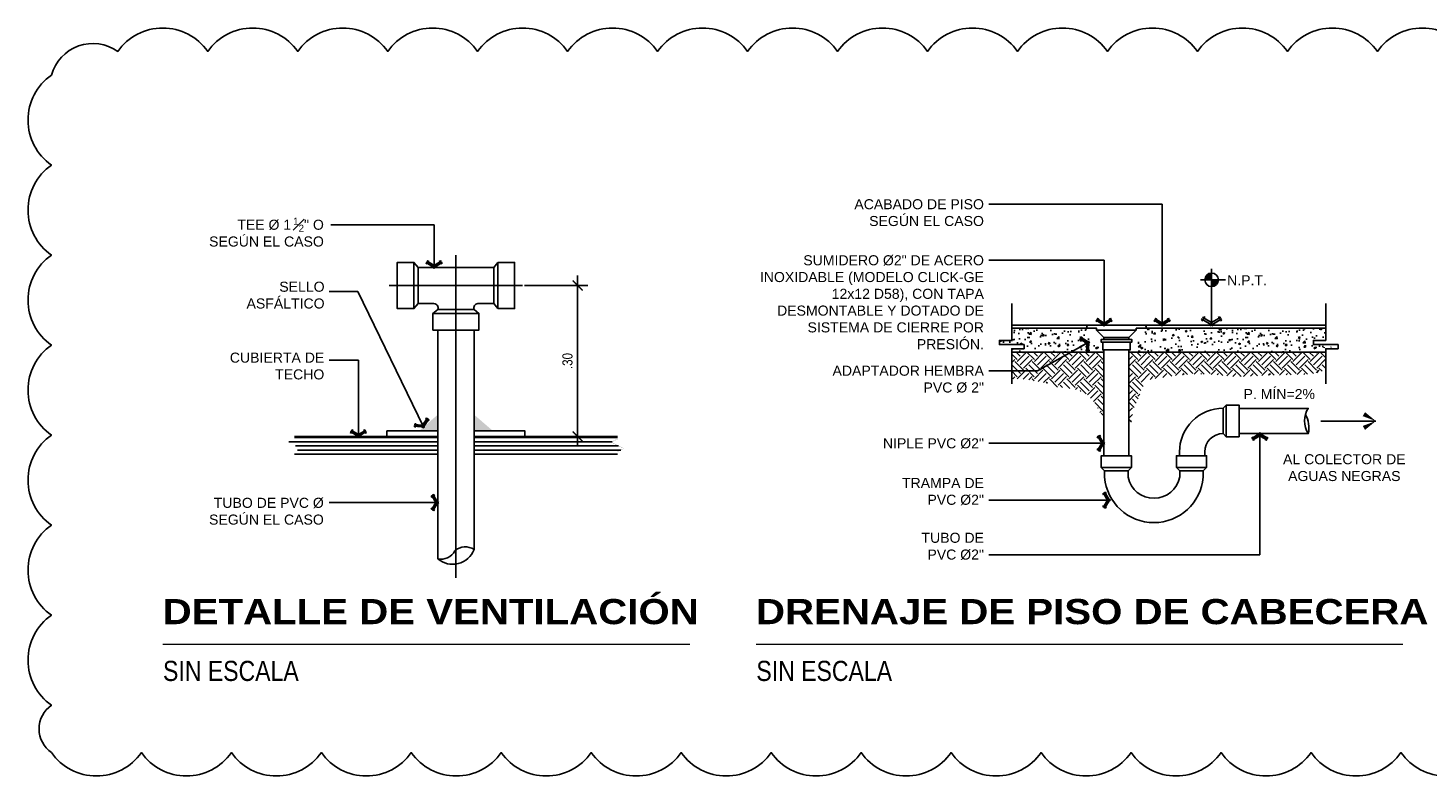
# Model space of a CAD drawing. Header units: metres. Extents: x 2 to 147, y 24 to 94.
# Tile 19 of 40: x 2.78 to 5.57, y 92.21 to 93.7. Entities that reach past the tile are written whole.
import ezdxf

# ---------------------------------------------------------------- set-up
doc = ezdxf.new("R2010")
doc.units = ezdxf.units.M
doc.header["$MEASUREMENT"] = 0
doc.header["$PDMODE"] = 35
doc.linetypes.add('CENTER', pattern=[2, 1.25, -0.25, 0.25, -0.25])
doc.layers.get('Defpoints').update_dxf_attribs({"color": 171})
for name, color, linetype in [('A RES', 5, 'Continuous'), ('DET HIDRO', 6, 'Continuous'), ('PAREDES', 8, 'Continuous'), ('PISOS', 1, 'Continuous'), ('TEXTOS', 2, 'Continuous'), ('TEXTOS HIDRO', 2, 'Continuous')]:
    doc.layers.add(name, color=color, linetype=linetype)
doc.styles.add('Architect Hand_2', font='ARIALN.TTF', dxfattribs={"height": 0.003953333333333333})
doc.styles.add('ARIAL', font='arial.ttf')
doc.styles.add('Arial Black_4', font='txt', dxfattribs={"height": 0.005})
doc.styles.add('COTAS', font='ARIALN.TTF')
doc.styles.add('TEXTO HIDROSANITARIO', font='arial.ttf')
doc.dimstyles.new('ESC-10', dxfattribs={"dimtxt": 0.02, "dimasz": 0.02, "dimexe": 0.02, "dimexo": 0.02, "dimgap": 0.01, "dimtad": 1, "dimzin": 4, "dimdsep": 46, "dimtxsty": 'COTAS', "dimblk": 'ARCHTICK', "dimcen": 0.02, "dimdle": 0.02, "dimclrd": 1, "dimclre": 1, "dimclrt": 2, "dimazin": 0, "dimtfac": 0.7499999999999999, "dimtmove": 1, "dimatfit": 3, "dimldrblk": 'FLE', "dimfxl": 0.1, "dimtvp": 1.5, "dimtfill": 1, "dimtolj": 1, "dimtzin": 0, "dimarcsym": 0})
doc.dimstyles.new('ESC-12.5', dxfattribs={"dimtxt": 0.025, "dimasz": 0.025, "dimexe": 0.025, "dimexo": 0.025, "dimgap": 0.0125, "dimtad": 1, "dimzin": 4, "dimdsep": 46, "dimtxsty": 'COTAS', "dimblk": 'ARCHTICK', "dimcen": 0.025, "dimdle": 0.025, "dimclrd": 1, "dimclre": 1, "dimclrt": 2, "dimazin": 0, "dimtfac": 0.7499999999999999, "dimtmove": 1, "dimatfit": 3, "dimldrblk": 'FLE', "dimfxl": 0.1, "dimtvp": 1.5, "dimtfill": 1, "dimtolj": 1, "dimtzin": 0, "dimarcsym": 0})
pattern_1 = [(44.99999999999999, (-7.854908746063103, 88.01383430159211), (7.690242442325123e-18, 0.03428568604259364), [0.02424364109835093, -0.02424364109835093]), (44.99999999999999, (-7.861337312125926, 88.02026286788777), (7.690242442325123e-18, 0.03428568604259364), [0.02424364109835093, -0.02424364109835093]), (44.99999999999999, (-7.867765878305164, 88.02669143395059), (7.690242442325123e-18, 0.03428568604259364), [0.02424364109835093, -0.02424364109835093]), (135, (-7.867765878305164, 88.03097714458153), (-0.03428568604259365, 1.153536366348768e-17), [0.02424364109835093, -0.02424364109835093]), (135, (-7.861337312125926, 88.03740571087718), (-0.03428568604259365, 1.153536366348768e-17), [0.02424364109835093, -0.02424364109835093]), (135, (-7.854908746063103, 88.04383427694), (-0.03428568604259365, 1.153536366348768e-17), [0.02424364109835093, -0.02424364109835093])]

# ---------------------------------------------------------------- blocks, each defined once
blk = doc.blocks.new('A$C69666F2A')
at = {"color": 1}
blk.add_lwpolyline([(0.2410888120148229, 0.7523386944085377), (0.2410888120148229, 0.4069284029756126), (0.1252774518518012, 0.4070600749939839), (0.1252774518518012, 0.3680770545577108), (0.356900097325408, 0.3679453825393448), (0.356900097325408, 0.3292257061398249), (0.2410888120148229, 0.3292257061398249), (0.2410888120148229, 5.293047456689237e-05)], dxfattribs=at)
blk = doc.blocks.new('_ARCHTICK')
at = {"color": 0, "linetype": 'ByBlock', "const_width": 0.15}
blk.add_lwpolyline([(-0.5, -0.5), (0.5, 0.5)], dxfattribs=at)
blk = doc.blocks.new('FLE')
at = {"linetype": 'Continuous'}
h = blk.add_hatch(color=2, dxfattribs=at)
h.paths.add_polyline_path([(-0.5723325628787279, -0.6174137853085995), (-0.4220655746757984, -0.7071067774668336), (3.725290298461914e-09, 3.725290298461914e-09), (-0.2038039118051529, 3.725290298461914e-09)])
h.paths.add_polyline_path([(-0.4220655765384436, 0.7071067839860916), (-0.5723325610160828, 0.6174137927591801), (-0.2038039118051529, 3.725290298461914e-09), (3.725290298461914e-09, 3.725290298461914e-09)])
at = {"color": 1, "linetype": 'Continuous'}
for p, q in [((0, 0), (-1, 0)), ((-0.3089696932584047, 0.7746126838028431), (-0.685428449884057, 0.5499078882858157)), ((-0.203803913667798, 0), (-0.6398384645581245, 0.7305096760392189)), ((-0.203803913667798, 0), (-0.6398384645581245, -0.7305096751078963)), ((0.06750589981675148, -0.1130958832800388), (-0.4895714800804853, 0.820202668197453)), ((0.06750590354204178, 0.113095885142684), (-0.4895714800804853, -0.820202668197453)), ((-0.6854284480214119, -0.549907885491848), (-0.3089696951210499, -0.7746126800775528))]:
    blk.add_line(p, q, dxfattribs=at)
blk = doc.blocks.new('INDIC NIVEL')
h = blk.add_hatch(color=8)
h.paths.add_polyline_path([(1.164153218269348e-10, 4.656612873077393e-10), (1.164153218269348e-10, -0.1216343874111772, 0.4142135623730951), (0.1216343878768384, 4.656612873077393e-10)])
h.paths.add_polyline_path([(1.164153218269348e-10, 0.1216343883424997, 0.4142135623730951), (-0.1216343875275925, 4.656612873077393e-10), (1.164153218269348e-10, 4.656612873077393e-10)])
at = {"color": 0}
for p, q in [((-0.1969606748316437, 4.656612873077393e-10), (0.1969606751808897, 4.656612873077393e-10)), ((1.164153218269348e-10, -0.1969606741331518), (1.164153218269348e-10, 0.1969606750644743))]:
    blk.add_line(p, q, dxfattribs=at)
blk.add_circle((1.164153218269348e-10, 4.656612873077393e-10), 0.1216343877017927, dxfattribs=at)
blk = doc.blocks.new('FLECHA')
at = {"color": 2, "linetype": 'Continuous'}
blk.add_line((-0.8999999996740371, 1.4210854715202e-14), (3.492459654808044e-10, 1.4210854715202e-14), dxfattribs=at)
for points in [[(-0.1761057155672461, 0.1449759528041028), (3.492459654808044e-10, 1.4210854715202e-14), (-0.213605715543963, 0.08002404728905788)], [(-0.213605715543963, -0.08002404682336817), (3.492459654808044e-10, 1.4210854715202e-14), (-0.1761057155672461, -0.1449759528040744)]]:
    blk.add_solid(points, dxfattribs=at)
blk = doc.blocks.new('*D108')
at = {"layer": 'Defpoints', "color": 0, "linetype": 'Continuous', "transparency": 16777216}
for p in [(3.750145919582, 93.18357950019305), (3.750145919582, 92.88357950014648), (3.87556395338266, 92.88357950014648)]:
    blk.add_point(p, dxfattribs=at)
at = {"layer": 'DET HIDRO', "color": 1, "linetype": 'Continuous', "lineweight": -2, "transparency": 16777216}
for p, q in [((3.770145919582, 93.18357950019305), (3.895563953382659, 93.18357950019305)), ((3.875563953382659, 93.20357950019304), (3.87556395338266, 92.86357950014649)), ((3.770145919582, 92.88357950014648), (3.89556395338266, 92.88357950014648))]:
    blk.add_line(p, q, dxfattribs=at)
at = {"layer": 'DET HIDRO', "color": 1, "linetype": 'Continuous', "lineweight": -2, "transparency": 16777216, "xscale": 0.02, "yscale": 0.02, "zscale": 0.02}
for p, rotation in [((3.875563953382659, 93.18357950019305), 90), ((3.87556395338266, 92.88357950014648), 270)]:
    blk.add_blockref('_ARCHTICK', p, dxfattribs=dict(at, rotation=rotation))
at = {"layer": 'DET HIDRO', "color": 2, "linetype": 'Continuous', "transparency": 16777216, "insert": (3.855352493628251, 93.03357950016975), "char_height": 0.02, "attachment_point": 5, "rotation": 90, "style": 'COTAS', "bg_fill": 3, "box_fill_scale": 1.25, "bg_fill_color": 256, "bg_fill_true_color": 13158600, "bg_fill_transparency": 0}
blk.add_mtext('\\A1;.30', dxfattribs=at)

msp = doc.modelspace()

# ---------------------------------------------------------------- hatches: boundary and pattern name
at = {"layer": 'DET HIDRO'}
h = msp.add_hatch(dxfattribs=at)
h.set_pattern_fill('AR-CONC', color=8, scale=0.0002053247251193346, style=0)
h.set_pattern_definition([(49.99999999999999, (4.556674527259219, 93.05137271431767), (0.03740701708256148, -0.003272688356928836), [0.003911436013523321, -0.04302579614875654]), (355, (4.556674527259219, 93.05137271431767), (-0.007236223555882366, 0.03922865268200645), [0.003129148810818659, -0.03442063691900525]), (100.4509999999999, (4.559791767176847, 93.05109999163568), (0.03017092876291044, 0.03595578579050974), [0.003324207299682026, -0.03656628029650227]), (46.1842, (4.556674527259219, 93.06180321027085), (0.0556592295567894, -0.008632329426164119), [0.005867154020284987, -0.06453869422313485]), (96.63559999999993, (4.561312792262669, 93.0610838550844), (0.04874495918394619, 0.05080258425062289), [0.004986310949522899, -0.05484942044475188]), (351.1840000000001, (4.556674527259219, 93.06180321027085), (0.04874503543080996, 0.05080249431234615), [0.004693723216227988, -0.05163095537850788]), (21, (4.561889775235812, 93.05919558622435), (0.031130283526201, -0.02099763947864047), [0.003911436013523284, -0.04302579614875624]), (326.0000000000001, (4.561889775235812, 93.05919558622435), (0.01268948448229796, 0.0378183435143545), [0.003129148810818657, -0.03442063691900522]), (71.4514, (4.564483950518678, 93.05744578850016), (0.04381968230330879, 0.01682078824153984), [0.003324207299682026, -0.03656628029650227]), (37.49999999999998, (4.556674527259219, 93.05137271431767), (0.0006341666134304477, 0.0173612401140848), [0, -0.03400341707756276, 0, -0.03494216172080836, 0, -0.03455101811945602]), (7.500000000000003, (4.556674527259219, 93.05137271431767), (0.01371972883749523, 0.02056954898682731), [0, -0.01992224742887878, 0, -0.03322112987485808, 0, -0.01316850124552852]), (327.5, (4.545044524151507, 93.05137271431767), (0.02784010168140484, -0.001176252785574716), [0, -0.01303812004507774, 0, -0.04067893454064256, 0, -0.05397781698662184]), (317.5, (4.539829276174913, 93.05137271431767), (0.0304145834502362, 0.005220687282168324), [0, -0.01694955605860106, 0, -0.02701498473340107, 0, -0.03833207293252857])])
h.paths.add_polyline_path([(4.924085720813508, 93.05650903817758), (4.913204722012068, 93.05650903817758), (4.913204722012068, 93.07163387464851), (4.894620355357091, 93.08623570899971), (4.894620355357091, 93.09818908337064), (4.738723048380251, 93.09818908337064), (4.738723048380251, 93.07443836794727), (4.714188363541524, 93.07446626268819), (4.714188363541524, 93.06620769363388), (4.763257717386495, 93.06617979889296), (4.763257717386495, 93.0579770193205), (4.738723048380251, 93.0579770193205), (4.738723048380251, 93.05137271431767), (4.924085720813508, 93.05137271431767)])
h = msp.add_hatch(dxfattribs=at)
h.set_pattern_fill('AR-CONC', color=8, scale=0.0002053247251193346, style=0)
h.set_pattern_definition([(49.99999999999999, (4.990420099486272, 93.05137271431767), (0.03740701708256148, -0.003272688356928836), [0.003911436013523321, -0.04302579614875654]), (355, (4.990420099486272, 93.05137271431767), (-0.007236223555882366, 0.03922865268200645), [0.003129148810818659, -0.03442063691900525]), (100.4509999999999, (4.9935373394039, 93.05109999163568), (0.03017092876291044, 0.03595578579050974), [0.003324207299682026, -0.03656628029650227]), (46.1842, (4.990420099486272, 93.06180321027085), (0.0556592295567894, -0.008632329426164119), [0.005867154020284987, -0.06453869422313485]), (96.63559999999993, (4.995058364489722, 93.0610838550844), (0.04874495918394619, 0.05080258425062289), [0.004986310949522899, -0.05484942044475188]), (351.1840000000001, (4.990420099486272, 93.06180321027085), (0.04874503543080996, 0.05080249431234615), [0.004693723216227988, -0.05163095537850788]), (21, (4.995635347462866, 93.05919558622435), (0.031130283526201, -0.02099763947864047), [0.003911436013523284, -0.04302579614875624]), (326.0000000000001, (4.995635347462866, 93.05919558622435), (0.01268948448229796, 0.0378183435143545), [0.003129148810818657, -0.03442063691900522]), (71.4514, (4.998229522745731, 93.05744578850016), (0.04381968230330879, 0.01682078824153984), [0.003324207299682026, -0.03656628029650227]), (37.49999999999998, (4.990420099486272, 93.05137271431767), (0.0006341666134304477, 0.0173612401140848), [0, -0.03400341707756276, 0, -0.03494216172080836, 0, -0.03455101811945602]), (7.500000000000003, (4.990420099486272, 93.05137271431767), (0.01371972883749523, 0.02056954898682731), [0, -0.01992224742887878, 0, -0.03322112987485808, 0, -0.01316850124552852]), (327.5, (4.97879009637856, 93.05137271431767), (0.02784010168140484, -0.001176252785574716), [0, -0.01303812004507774, 0, -0.04067893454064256, 0, -0.05397781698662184]), (317.5, (4.973574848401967, 93.05137271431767), (0.0304145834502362, 0.005220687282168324), [0, -0.01694955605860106, 0, -0.02701498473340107, 0, -0.03833207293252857])])
h.paths.add_polyline_path([(5.363273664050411, 93.0636763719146), (5.363273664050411, 93.09818908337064), (5.008714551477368, 93.09818908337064), (4.990420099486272, 93.08077303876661), (4.990420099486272, 93.05137271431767), (5.363280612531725, 93.05137271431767), (5.363280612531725, 93.05650724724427), (5.352542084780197, 93.05650724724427), (5.352542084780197, 93.05999735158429), (5.373871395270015, 93.05999735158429), (5.373871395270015, 93.0636763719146)])
at = {"layer": 'PISOS', "ltscale": 0.03}
h = msp.add_hatch(dxfattribs=at)
h.set_pattern_fill('EARTH', color=8, scale=0.09697456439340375, angle=44.99999999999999, style=0)
h.set_pattern_definition(pattern_1)
h.paths.add_polyline_path([(4.738723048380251, 93.05137271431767), (4.738723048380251, 92.99843334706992), (4.739795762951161, 92.99824408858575), (4.755114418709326, 92.99824408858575), (4.78958028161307, 92.9934588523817), (4.812558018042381, 92.988673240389), (4.828833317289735, 92.98197383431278), (4.866172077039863, 92.97718822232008), (4.88340500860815, 92.96953154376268), (4.891064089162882, 92.96570320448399), (4.89489362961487, 92.96091796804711), (4.906382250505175, 92.94656150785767), (4.918828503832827, 92.92263419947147), (4.92181646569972, 92.92054334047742), (4.92181646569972, 93.00288767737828), (4.92181646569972, 93.02840861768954), (4.92181646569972, 93.05137271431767)])
h = msp.add_hatch(dxfattribs=at)
h.set_pattern_fill('EARTH', color=8, scale=0.09697456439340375, angle=44.99999999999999, style=0)
h.set_pattern_definition(pattern_1)
h.paths.add_polyline_path([(5.363280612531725, 93.05137271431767), (4.97154043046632, 93.05137271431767), (4.97154043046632, 93.02840861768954), (4.97154043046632, 93.00288767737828), (4.97154043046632, 92.90039597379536), (4.972442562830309, 92.90062143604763), (4.978186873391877, 92.9168916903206), (4.979144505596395, 92.93603376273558), (4.989675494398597, 92.95613235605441), (4.996377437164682, 92.97718822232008), (5.00882369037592, 92.9963299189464), (5.067224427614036, 93.0049438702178), (5.106477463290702, 93.0078149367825), (5.137114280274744, 93.00685803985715), (5.186898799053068, 93.00207242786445), (5.238597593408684, 93.0049438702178), (5.29125451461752, 93.00590076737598), (5.319976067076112, 93.00685803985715), (5.338166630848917, 93.0087722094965), (5.357314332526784, 93.01355744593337), (5.363280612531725, 93.01355744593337)])

# ---------------------------------------------------------------- linework, layer by layer
at = {"layer": 'DET HIDRO', "color": 8, "linetype": 'CENTER'}
msp.add_line((3.633539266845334, 93.24363811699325), (3.633539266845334, 92.60234057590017), dxfattribs=at)
at = {"layer": 'DET HIDRO', "color": 1, "linetype": 'Continuous'}
for p, q in [((3.55825184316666, 93.21959706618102), (3.55825184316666, 93.14756193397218)), ((3.708826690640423, 93.21959706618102), (3.708826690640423, 93.14756193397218)), ((3.597521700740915, 93.13625299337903), (3.669556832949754, 93.13625299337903))]:
    msp.add_line(p, q, dxfattribs=at)
at = {"layer": 'DET HIDRO', "color": 1}
for p, q in [((4.7386518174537, 93.10497047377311), (4.890904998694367, 93.10497047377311)), ((4.7386518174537, 93.09879522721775), (4.887817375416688, 93.09879522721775)), ((5.363280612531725, 93.10497047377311), (4.99901285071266, 93.10497047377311)), ((5.005921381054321, 93.09879522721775), (5.363280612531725, 93.09879522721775)), ((4.7386518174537, 93.05137271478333), (4.92181646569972, 93.05137271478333)), ((4.922198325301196, 93.05552938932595), (4.97154043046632, 93.05552938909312)), ((4.97154043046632, 93.05137271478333), (5.363280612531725, 93.05137271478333)), ((5.158975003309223, 92.93957293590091), (5.158975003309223, 92.88933486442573)), ((5.165266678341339, 92.94586461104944), (5.165266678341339, 92.88304318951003)), ((5.190787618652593, 92.93945410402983), (5.190787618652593, 92.88945410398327)), ((4.92181646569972, 92.8452107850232), (4.97154043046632, 92.8452107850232)), ((5.122540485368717, 92.8452107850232), (5.072302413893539, 92.8452107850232)), ((4.916641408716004, 92.82215249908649), (4.976715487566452, 92.82215249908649)), ((5.126248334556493, 92.82215249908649), (5.06617425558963, 92.82215249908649)), ((4.923380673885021, 92.81523537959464), (4.969976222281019, 92.81523537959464)), ((5.119509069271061, 92.81523537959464), (5.072913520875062, 92.81523537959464))]:
    msp.add_line(p, q, dxfattribs=at)
at = {"layer": 'DET HIDRO', "color": 8}
for p, q in [((3.301529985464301, 92.87319482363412), (3.597521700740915, 92.87319482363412)), ((3.312196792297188, 92.88149542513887), (3.597521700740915, 92.88149542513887)), ((3.95461030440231, 92.88149542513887), (3.669556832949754, 92.88149542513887)), ((3.944137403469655, 92.87319482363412), (3.669556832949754, 92.87319482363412)), ((3.314183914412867, 92.86489422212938), (3.597521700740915, 92.86489422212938)), ((3.318501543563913, 92.85659362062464), (3.597521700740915, 92.85659362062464)), ((3.956791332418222, 92.86489422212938), (3.669556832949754, 92.86489422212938)), ((3.961108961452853, 92.85659362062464), (3.669556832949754, 92.85659362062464))]:
    msp.add_line(p, q, dxfattribs=at)
at = {"layer": 'DET HIDRO', "color": 3}
for p, q in [((3.312196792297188, 92.88357950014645), (3.597521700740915, 92.88357950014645)), ((3.95461030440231, 92.88357950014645), (3.669556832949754, 92.88357950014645)), ((3.312206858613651, 92.8482930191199), (3.597521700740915, 92.8482930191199)), ((3.954532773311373, 92.8482930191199), (3.669556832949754, 92.8483928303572))]:
    msp.add_line(p, q, dxfattribs=at)
at = {"layer": 'DET HIDRO', "color": 3, "linetype": 'Continuous'}
msp.add_lwpolyline([(3.597521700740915, 92.64040780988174), (3.597521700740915, 93.09493376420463), (3.587735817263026, 93.09493376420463), (3.587735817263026, 93.1280088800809), (3.597521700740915, 93.1362529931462, 0.5313912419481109), (3.589885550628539, 93.14756194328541), (3.55825184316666, 93.14756193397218), (3.550007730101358, 93.13777605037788), (3.51693261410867, 93.13777605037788), (3.51693261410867, 93.22938294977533), (3.550007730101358, 93.22938294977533), (3.55825184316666, 93.21959706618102), (3.708826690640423, 93.21959706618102), (3.717070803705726, 93.22938294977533), (3.750145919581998, 93.22938294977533), (3.750145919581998, 93.13777605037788), (3.717070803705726, 93.13777605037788), (3.708826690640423, 93.14756193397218), (3.677192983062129, 93.14756194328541, 0.5313912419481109), (3.669556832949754, 93.1362529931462), (3.679342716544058, 93.1280088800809), (3.679342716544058, 93.09493376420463), (3.669556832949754, 93.09493376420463), (3.669556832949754, 92.65865726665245, 0.3425775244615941), (3.631209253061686, 92.65614092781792, -0.3329139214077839)], format="xyb", close=True, dxfattribs=at)
at = {"layer": 'DET HIDRO', "color": 1, "linetype": 'Continuous'}
for points in [[(3.550007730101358, 93.22938294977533), (3.550007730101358, 93.13777605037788)], [(3.717070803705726, 93.22938294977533), (3.717070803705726, 93.13777605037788)], [(3.587735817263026, 93.1280088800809), (3.679342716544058, 93.1280088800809)], [(3.669556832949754, 93.09493376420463), (3.597521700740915, 93.09493376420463)]]:
    msp.add_lwpolyline(points, dxfattribs=at)
at = {"layer": 'DET HIDRO', "color": 3, "flags": 128}
msp.add_lwpolyline([(4.97154043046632, 93.05552938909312), (4.97154043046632, 92.8452107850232), (4.976715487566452, 92.8452107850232), (4.976715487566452, 92.82215249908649), (4.969976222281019, 92.81523537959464), (4.969976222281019, 92.80244316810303, 0.8196915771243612), (5.072913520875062, 92.80332213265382), (5.072913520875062, 92.81523537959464), (5.06617425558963, 92.82215249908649), (5.06617425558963, 92.8452107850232), (5.072302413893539, 92.8452107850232), (5.072302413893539, 92.85290034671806, -0.414213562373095), (5.158975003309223, 92.93957293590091), (5.165266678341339, 92.94586461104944), (5.190787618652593, 92.94586461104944), (5.190787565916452, 92.93945410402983), (5.328366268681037, 92.93945410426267, 0.3040223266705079), (5.328366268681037, 92.88945410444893), (5.190787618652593, 92.88945410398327), (5.190787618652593, 92.88304318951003), (5.165266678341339, 92.88304318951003), (5.158975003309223, 92.88933486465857, 0.414213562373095), (5.122540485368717, 92.85290034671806), (5.122540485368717, 92.8452107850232), (5.126248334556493, 92.8452107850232), (5.126248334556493, 92.82215249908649), (5.119509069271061, 92.81523537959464), (5.119509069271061, 92.80244316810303, -0.9185854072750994), (4.923380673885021, 92.80244316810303), (4.923380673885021, 92.81523537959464), (4.916641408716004, 92.82215249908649), (4.916641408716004, 92.8452107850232), (4.92181646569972, 92.8452107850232), (4.92181646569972, 93.05552938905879), (4.919607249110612, 93.0555293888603), (4.919607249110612, 93.07128224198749), (4.916338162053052, 93.07128224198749), (4.916338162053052, 93.07621645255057), (4.922198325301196, 93.07621645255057), (4.922198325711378, 93.08029942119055), (4.907395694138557, 93.09510205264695), (4.907395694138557, 93.09879522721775), (4.887817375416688, 93.09879522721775), (4.887817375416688, 93.10188285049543, -0.414213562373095), (4.890904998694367, 93.10497047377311), (4.907395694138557, 93.10497047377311), (4.986343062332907, 93.10497047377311), (5.002833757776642, 93.10497047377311, -0.414213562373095), (5.005921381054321, 93.10188285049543), (5.005921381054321, 93.09879522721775), (4.986343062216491, 93.09879522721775), (4.986343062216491, 93.09510205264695), (4.97154043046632, 93.08029942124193), (4.97154043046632, 93.07621645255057), (4.977633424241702, 93.07621645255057), (4.977633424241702, 93.07128224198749), (4.974364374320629, 93.07128224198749), (4.974364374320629, 93.0555293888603)], format="xyb", close=True, dxfattribs=at)
at = {"layer": 'DET HIDRO', "color": 1, "const_width": 0.0001254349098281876}
for points in [[(3.312099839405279, 92.80102824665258), (3.312099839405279, 92.80102824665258), (3.312099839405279, 92.85339276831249), (3.324643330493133, 92.85966451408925), (3.299556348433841, 92.87220800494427), (3.312099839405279, 92.8784797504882), (3.312099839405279, 92.93084427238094), (3.312099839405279, 92.93084427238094)], [(3.954707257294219, 92.80102824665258), (3.954707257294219, 92.80102824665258), (3.954707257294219, 92.85339276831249), (3.967250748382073, 92.85966451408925), (3.942163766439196, 92.87220800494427), (3.954707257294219, 92.8784797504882), (3.954707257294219, 92.93084427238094), (3.954707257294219, 92.93084427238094)]]:
    msp.add_lwpolyline(points, dxfattribs=at)
at = {"layer": 'DET HIDRO', "color": 2}
for points in [[(3.496300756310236, 92.88357950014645), (3.496300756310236, 92.894776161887), (3.597521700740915, 92.894776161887), (3.597521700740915, 92.88357950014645)], [(3.770777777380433, 92.88357950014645), (3.770777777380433, 92.894776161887), (3.669556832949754, 92.894776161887), (3.669556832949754, 92.88357950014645)]]:
    msp.add_lwpolyline(points, close=True, dxfattribs=at)
at = {"layer": 'DET HIDRO', "color": 1}
msp.add_arc((5.276692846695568, 92.90102175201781), 0.05295236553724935, 347.3817640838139, 29.78562894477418, dxfattribs=at)
at = {"layer": 'DET HIDRO', "color": 1, "linetype": 'Continuous'}
msp.add_arc((3.627110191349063, 92.67490969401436), 0.04545171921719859, 229.3839209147, 339.0486181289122, dxfattribs=at)
at = {"layer": 'DET HIDRO', "color": 8}
for points in [[(3.597521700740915, 92.894776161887), (3.560157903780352, 92.894776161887), (3.597521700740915, 92.92691422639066), (3.597521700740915, 92.92691782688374)], [(3.669556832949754, 92.894776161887), (3.706920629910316, 92.894776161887), (3.669556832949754, 92.92691422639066), (3.669556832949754, 92.92691782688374)]]:
    msp.add_solid(points, dxfattribs=at)
at = {"layer": 'TEXTOS', "lineweight": 9}
for p, q in [((3.050765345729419, 92.47080576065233), (4.098530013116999, 92.47080576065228)), ((4.230611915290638, 92.47080576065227), (5.516748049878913, 92.47080576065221))]:
    msp.add_line(p, q, dxfattribs=at)
at = {"layer": 'TEXTOS HIDRO', "color": 1, "linetype": 'Continuous'}
for p, q in [((4.907395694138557, 93.09510205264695), (4.986343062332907, 93.09510205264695)), ((4.919607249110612, 93.07128224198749), (4.974364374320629, 93.07128224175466)), ((4.922198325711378, 93.08029942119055), (4.971540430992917, 93.08029942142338)), ((4.97154043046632, 93.08029942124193), (4.922198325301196, 93.08029942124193)), ((4.922198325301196, 93.07621645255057), (4.97154043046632, 93.07621645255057))]:
    msp.add_line(p, q, dxfattribs=at)

# ---------------------------------------------------------------- block references
at = {"layer": 'A RES', "xscale": 0.1215218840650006, "yscale": 0.1215218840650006, "zscale": 0.1215218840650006}
msp.add_blockref('FLECHA', (5.462673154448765, 92.91425016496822), dxfattribs=at)
at = {"layer": 'PAREDES', "linetype": 'Continuous', "ltscale": 0.1, "xscale": 0.2118504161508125, "yscale": 0.2118504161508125, "zscale": 0.2118504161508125}
for p in [(4.687648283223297, 92.98823041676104), (5.31220584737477, 92.98823041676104)]:
    msp.add_blockref('A$C69666F2A', p, dxfattribs=at)
at = {"layer": 'TEXTOS HIDRO', "color": 1, "xscale": 0.1111005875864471, "yscale": 0.1111005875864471, "zscale": 0.1111005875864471}
msp.add_blockref('INDIC NIVEL', (5.136225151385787, 93.19494177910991), dxfattribs=at)

# ---------------------------------------------------------------- texts
at = {"layer": 'TEXTOS', "lineweight": 9, "char_height": 0.05, "attachment_point": 1, "line_spacing_factor": 1.176470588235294, "style": 'Arial Black_4', "bg_fill": 3, "box_fill_scale": 1.25, "bg_fill_color": 0, "bg_fill_transparency": 0}
for s, insert, width in [('DETALLE DE VENTILACIÓN', (3.050376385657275, 92.5604757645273), 1.039278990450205), ('DRENAJE DE PISO DE CABECERA', (4.230222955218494, 92.56047576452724), 1.285220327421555)]:
    msp.add_mtext(s, dxfattribs=dict(at, insert=insert, width=width))
at = {"layer": 'TEXTOS', "lineweight": 9, "char_height": 0.04000000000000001, "width": 0.2704136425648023, "attachment_point": 1, "line_spacing_factor": 1.046694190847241, "style": 'Architect Hand_2'}
for insert in [(3.051067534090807, 92.43761942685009), (4.230914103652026, 92.43761942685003)]:
    msp.add_mtext('SIN ESCALA', dxfattribs=dict(at, insert=insert))
at = {"layer": 'TEXTOS HIDRO', "char_height": 0.02, "attachment_point": 3, "style": 'ARIAL'}
for s, insert, width in [('\\A1;TEE %%C 1{\\H0.5x; \\H1.4x;\\S1#2;}" O SEGÚN EL CASO', (3.370896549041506, 93.3184313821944), 0.2517790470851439), ('SELLO \\PASFÁLTICO', (3.372338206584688, 93.19124559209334), 0.2637747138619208), ('CUBIERTA DE\\PTECHO', (3.371750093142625, 93.05029120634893), 0.2637747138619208), ('TUBO DE PVC %%C SEGÚN EL CASO', (3.370807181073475, 92.76169642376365), 0.2637747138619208)]:
    msp.add_mtext(s, dxfattribs=dict(at, insert=insert, width=width))
at = {"layer": 'TEXTOS HIDRO', "color": 2, "insert": (5.167051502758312, 93.20394092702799), "char_height": 0.01999810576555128, "width": 0.07693213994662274, "attachment_point": 1, "style": 'TEXTO HIDROSANITARIO'}
msp.add_mtext('N.P.T.', dxfattribs=at)

# ---------------------------------------------------------------- leaders
at = {"layer": 'TEXTOS HIDRO', "annotation_type": 0, "has_hookline": 1, "hookline_direction": 1}
for points, text_width in [([(5.037715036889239, 93.10497047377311), (5.037715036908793, 93.34522198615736), (4.693471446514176, 93.34522198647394)], 0.2564802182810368), ([(4.922294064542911, 93.10497047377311), (4.922294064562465, 93.23382436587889), (4.693471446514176, 93.23382436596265)], 0.4884583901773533), ([(4.92181646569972, 92.87000673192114), (4.744439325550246, 92.87000673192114), (4.693471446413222, 92.8700067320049)], 0.1974761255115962), ([(5.232083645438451, 92.88920518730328), (5.232083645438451, 92.64809619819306), (4.693471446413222, 92.64809619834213)], 0.1220327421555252), ([(4.933194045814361, 92.75694454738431), (4.744439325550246, 92.75694454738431), (4.693471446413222, 92.75694454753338)], 0.1608458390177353)]:
    msp.add_leader(points, dimstyle='ESC-10', override={"dimgap": 0.01, "dimtad": 0}, dxfattribs=dict(at, text_width=text_width))
at = {"layer": 'TEXTOS HIDRO'}
for points, dimstyle, override in [([(3.59010978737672, 93.21959706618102), (3.59010978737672, 93.30426016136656), (3.384916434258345, 93.30426016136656)], 'ESC-10', {"dimtad": 0}), ([(5.136225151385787, 93.10497047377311), (5.136225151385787, 93.19494177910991), (5.163551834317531, 93.19494177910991)], 'ESC-12.5', {"dimgap": 0.1, "dimtad": 0}), ([(3.569128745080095, 92.9024931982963), (3.438605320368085, 93.17156745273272), (3.381286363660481, 93.17156745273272)], 'ESC-10', {"dimtad": 0}), ([(3.439558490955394, 92.88357950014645), (3.439558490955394, 93.03552328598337), (3.381286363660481, 93.03552328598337)], 'ESC-10', {"dimtad": 0}), ([(3.597521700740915, 92.75220412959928), (3.381286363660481, 92.75220412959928)], 'ESC-10', {"dimtad": 0})]:
    msp.add_leader(points, dimstyle=dimstyle, override=override, dxfattribs=at)
at = {"layer": 'TEXTOS HIDRO', "annotation_type": 0, "has_hookline": 1, "hookline_direction": 1, "text_width": 0.3012141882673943, "horizontal_direction": (1, 1.733294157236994e-09, 0)}
msp.add_leader([(4.891762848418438, 93.07128224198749), (4.790131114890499, 93.01431035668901), (4.693471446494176, 93.01431035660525)], dimstyle='ESC-10', override={"dimgap": 0.01, "dimtad": 0}, dxfattribs=at)

# ---------------------------------------------------------------- next in the draw order: texts
at = {"layer": 'TEXTOS HIDRO', "char_height": 0.02, "style": 'TEXTO HIDROSANITARIO', "bg_fill": 3, "box_fill_scale": 1.1, "bg_fill_color": 256, "bg_fill_true_color": 13158600, "bg_fill_transparency": 9161100}
for s, insert, width, attachment_point in [('ACABADO DE PISO\\PSEGÚN EL CASO', (4.683471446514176, 93.35519651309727), 0.2942619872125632, 3), ('SUMIDERO Ø2" DE ACERO INOXIDABLE (MODELO CLICK-GE 12x12 D58), CON TAPA DESMONTABLE Y DOTADO DE SISTEMA DE CIERRE POR PRESIÓN. ', (4.683471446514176, 93.24379889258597), 0.4899135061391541, 3), ('P. MÍN=2%', (5.270740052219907, 92.96780005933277), 0.1405547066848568, 5), ('NIPLE PVC %%C2"', (4.683471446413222, 92.87998125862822), 0.2680251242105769, 3), ('AL COLECTOR DE AGUAS NEGRAS', (5.40007508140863, 92.82151053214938), 0.2581625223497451, 5), ('TRAMPA DE PVC %%C2"', (4.683471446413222, 92.74697002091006), 0.1881421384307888, 9), ('TUBO DE PVC %%C2"', (4.683471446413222, 92.6381216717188), 0.1721091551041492, 9)]:
    msp.add_mtext(s, dxfattribs=dict(at, insert=insert, width=width, attachment_point=attachment_point))
at = {"layer": 'TEXTOS HIDRO', "insert": (4.683471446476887, 93.02428488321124), "char_height": 0.02, "width": 0.3049128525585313, "attachment_point": 3, "rotation": 9.931043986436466e-08, "style": 'TEXTO HIDROSANITARIO', "bg_fill": 3, "box_fill_scale": 1.1, "bg_fill_color": 256, "bg_fill_true_color": 13158600, "bg_fill_transparency": 9161100}
msp.add_mtext('ADAPTADOR HEMBRA PVC Ø 2"', dxfattribs=at)

# ---------------------------------------------------------------- next in the draw order: dimensions: what is measured, and where the dimension line sits
at = {"layer": 'DET HIDRO', "linetype": 'Continuous'}
dim = msp.add_linear_dim(base=(3.87556395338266, 92.88357950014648), p1=(3.750145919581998, 93.18357950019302), p2=(3.750145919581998, 92.88357950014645), angle=90, dimstyle='ESC-10', dxfattribs=at)
dim.commit()
dim.dimension.update_dxf_attribs({"geometry": '*D108', "text_midpoint": (3.855352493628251, 93.03357950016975)})

# ---------------------------------------------------------------- next in the draw order: linework, layer by layer
at = {"layer": 'Defpoints'}
msp.add_lwpolyline([(5.644725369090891, 93.64883763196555, 0.52056705), (5.465815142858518, 93.64883763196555, 0.52056705), (5.286904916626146, 93.64883763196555, 0.52056705), (5.107994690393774, 93.64883763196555, 0.52056705), (4.9290844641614, 93.64883763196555, 0.52056705), (4.750174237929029, 93.64883763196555, 0.52056705), (4.571264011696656, 93.64883763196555, 0.52056705), (4.392353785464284, 93.64883763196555, 0.52056705), (4.213443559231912, 93.64883763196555, 0.52056705), (4.034533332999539, 93.64883763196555, 0.52056705), (3.855623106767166, 93.64883763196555, 0.52056705), (3.676712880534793, 93.64883763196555, 0.52056705), (3.49780265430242, 93.64883763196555, 0.52056705), (3.318892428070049, 93.64883763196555, 0.52056705), (3.139982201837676, 93.64883763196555, 0.52056705), (2.961071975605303, 93.64883763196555, 0.52056705), (2.829133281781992, 93.60186609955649, 0.52056705), (2.829133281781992, 93.42295587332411, 0.52056705), (2.829133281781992, 93.24404564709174, 0.52056705), (2.829133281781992, 93.06513542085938, 0.52056705), (2.829133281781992, 92.886225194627, 0.52056705), (2.829133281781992, 92.70731496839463, 0.52056705), (2.829133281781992, 92.52840474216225, 0.52056705), (2.829133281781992, 92.34949451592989, 0.52056705), (2.829133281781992, 92.25533545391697, 0.52056705), (3.008043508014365, 92.25533545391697, 0.52056705), (3.186953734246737, 92.25533545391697, 0.52056705), (3.36586396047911, 92.25533545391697, 0.52056705), (3.544774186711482, 92.25533545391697, 0.52056705), (3.723684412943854, 92.25533545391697, 0.52056705), (3.902594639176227, 92.25533545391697, 0.52056705), (4.081504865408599, 92.25533545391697, 0.52056705), (4.260415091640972, 92.25533545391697, 0.52056705), (4.439325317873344, 92.25533545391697, 0.52056705), (4.618235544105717, 92.25533545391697, 0.52056705), (4.797145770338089, 92.25533545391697, 0.52056705), (4.976055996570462, 92.25533545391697, 0.52056705), (5.154966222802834, 92.25533545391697, 0.52056705), (5.333876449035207, 92.25533545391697, 0.52056705), (5.512786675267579, 92.25533545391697, 0.52056705), (5.691696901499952, 92.25533545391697, 0.52056705)], format="xyb", dxfattribs=at)
at = {"layer": 'DET HIDRO', "color": 8, "linetype": 'CENTER'}
msp.add_line((3.50092770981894, 93.18357950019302), (3.766150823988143, 93.18357950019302), dxfattribs=at)

doc.saveas('drawing.dxf')
